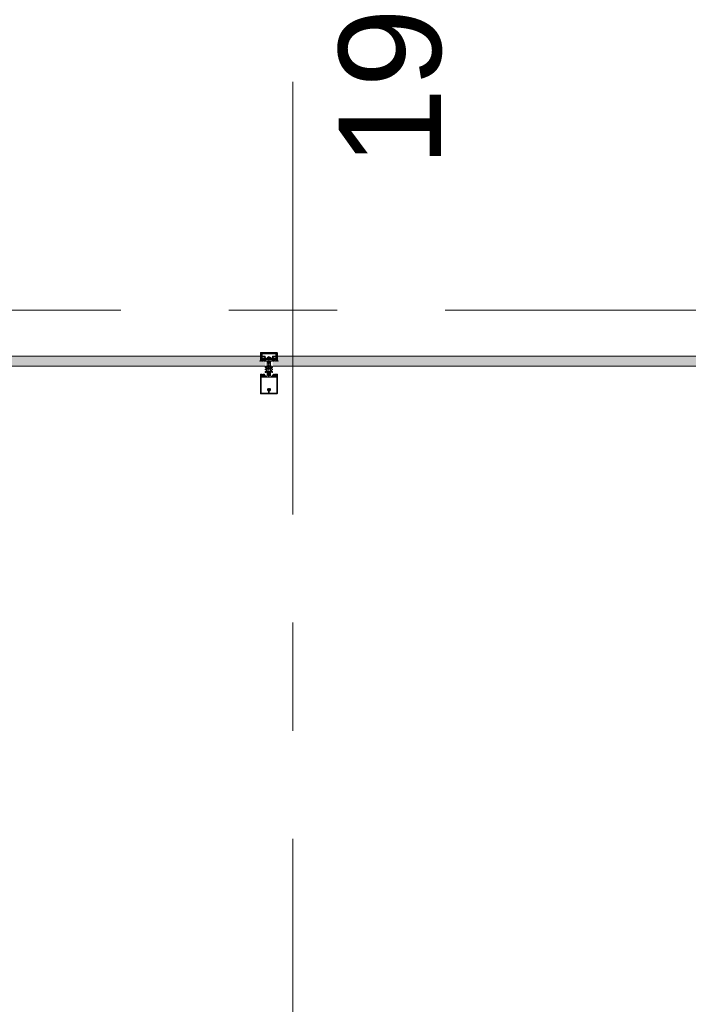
# Model space of a CAD drawing. Header units: centimetres. Extents: x -2424 to 2319, y 5 to 3760.
# Tile 111 of 117: x 1094 to 1291, y 3330 to 3619. Entities that reach past the tile are written whole.
import ezdxf

# ---------------------------------------------------------------- set-up
doc = ezdxf.new("R2010")
doc.units = ezdxf.units.CM
doc.linetypes.add('Oś', pattern=[222.25, 127, -31.75, 31.75, -31.75])
for name, color, linetype, lineweight in [('A-DETL-GENF', 92, 'Continuous', 9), ('A-GLAZ-CURT', 52, 'Continuous', 13), ('S-GRID', 1, 'Continuous', 13), ('S-GRID-IDEN', 1, 'Continuous', 13)]:
    doc.layers.add(name, color=color, linetype=linetype, lineweight=lineweight)
doc.styles.add('Arial_5', font='arial.ttf', dxfattribs={"height": 30})

msp = doc.modelspace()

# ---------------------------------------------------------------- hatches: boundary and pattern name
at = {"layer": 'A-GLAZ-CURT', "lineweight": 9}
for points in [[(1166.28, 3516.83), (1166.28, 3518.33), (1164.88, 3518.33), (1164.88, 3519.83), (1029.88, 3519.83), (1029.88, 3518.33), (1028.48, 3518.33), (1028.48, 3516.83), (1164.88, 3516.83)], [(1306.28, 3516.83), (1306.28, 3518.33), (1304.88, 3518.33), (1304.88, 3519.83), (1169.88, 3519.83), (1169.88, 3518.33), (1168.48, 3518.33), (1168.48, 3516.83), (1304.88, 3516.83)]]:
    msp.add_hatch(color=251, dxfattribs=at).paths.add_polyline_path(points, flags=0)

# ---------------------------------------------------------------- linework, layer by layer
at = {"layer": 'A-DETL-GENF', "color": 251, "lineweight": 9, "extrusion": (0, 0, -1)}
for p, q in [((1164.78, 3518.33), (1164.69, 3518.33)), ((1169.73, 3520.83), (1165.03, 3520.83)), ((1165.03, 3519.36), (1165.23, 3519.79)), ((1165.06, 3519.92), (1165.34, 3519.92)), ((1165.2, 3518.34), (1165.11, 3518.5)), ((1169.51, 3520.52), (1165.24, 3520.52)), ((1165.25, 3520.67), (1169.5, 3520.67)), ((1165.32, 3519.58), (1165.25, 3519.41)), ((1165.3, 3518.43), (1165.25, 3518.34)), ((1165.28, 3519.82), (1166.24, 3519.82)), ((1165.37, 3518.81), (1165.43, 3518.81)), ((1165.5, 3518.75), (1165.37, 3518.75)), ((1165.42, 3518.34), (1165.37, 3518.43)), ((1165.4, 3519.08), (1165.48, 3519.18)), ((1165.4, 3518.64), (1165.43, 3518.68)), ((1166.03, 3519.64), (1165.41, 3519.64)), ((1165.52, 3518.43), (1165.47, 3518.34)), ((1165.54, 3519.02), (1165.54, 3518.9)), ((1165.55, 3518.7), (1165.55, 3518.69)), ((1165.71, 3519.07), (1165.59, 3519.07)), ((1165.59, 3518.85), (1165.61, 3518.85)), ((1165.59, 3518.67), (1165.61, 3518.68)), ((1165.64, 3518.34), (1165.59, 3518.43)), ((1165.64, 3518.86), (1165.73, 3519.02)), ((1165.66, 3519.13), (1165.89, 3519.13)), ((1165.66, 3518.66), (1165.66, 3518.65)), ((1165.74, 3518.43), (1165.69, 3518.34)), ((1165.71, 3518.63), (1165.72, 3518.65)), ((1165.77, 3518.64), (1165.78, 3518.63)), ((1165.86, 3518.34), (1165.81, 3518.43)), ((1165.82, 3519.02), (1165.91, 3518.86)), ((1165.83, 3518.63), (1165.84, 3518.65)), ((1165.97, 3519.07), (1165.85, 3519.07)), ((1165.89, 3518.66), (1165.9, 3518.65)), ((1165.96, 3518.43), (1165.91, 3518.34)), ((1165.94, 3518.85), (1165.97, 3518.85)), ((1165.95, 3518.66), (1165.95, 3518.68)), ((1166, 3518.7), (1166.01, 3518.69)), ((1166.02, 3518.9), (1166.02, 3519.02)), ((1166.08, 3518.34), (1166.03, 3518.43)), ((1166.07, 3519.18), (1166.15, 3519.08)), ((1166.13, 3518.81), (1166.19, 3518.81)), ((1166.18, 3518.42), (1166.13, 3518.34)), ((1166.3, 3518.34), (1166.25, 3518.42)), ((1166.29, 3519.77), (1166.39, 3519.17)), ((1166.42, 3519.14), (1167.35, 3519.14)), ((1167.78, 3519.36), (1166.97, 3519.36)), ((1167.08, 3517.83), (1167.08, 3518.04)), ((1167.15, 3519.51), (1167.6, 3519.51)), ((1167.38, 3519.81), (1167.38, 3513.65)), ((1167.4, 3519.14), (1168.33, 3519.14)), ((1167.68, 3517.83), (1167.68, 3518.04)), ((1168.36, 3519.17), (1168.47, 3519.77)), ((1168.45, 3518.34), (1168.5, 3518.42)), ((1168.52, 3519.82), (1169.48, 3519.82)), ((1168.63, 3518.81), (1168.56, 3518.81)), ((1168.57, 3518.42), (1168.62, 3518.34)), ((1168.68, 3519.18), (1168.6, 3519.08)), ((1168.67, 3518.34), (1168.72, 3518.43)), ((1169.34, 3519.64), (1168.72, 3519.64)), ((1168.74, 3518.9), (1168.74, 3519.02)), ((1168.76, 3518.7), (1168.74, 3518.69)), ((1168.79, 3519.07), (1168.91, 3519.07)), ((1168.81, 3518.85), (1168.79, 3518.85)), ((1168.79, 3518.43), (1168.84, 3518.34)), ((1168.8, 3518.66), (1168.8, 3518.68)), ((1168.93, 3519.02), (1168.84, 3518.86)), ((1168.86, 3518.66), (1168.85, 3518.65)), ((1169.09, 3519.13), (1168.86, 3519.13)), ((1168.89, 3518.34), (1168.94, 3518.43)), ((1168.92, 3518.63), (1168.91, 3518.65)), ((1168.98, 3518.64), (1168.97, 3518.63)), ((1169.01, 3518.43), (1169.06, 3518.34)), ((1169.11, 3518.86), (1169.02, 3519.02)), ((1169.04, 3518.63), (1169.03, 3518.65)), ((1169.05, 3519.07), (1169.17, 3519.07)), ((1169.1, 3518.66), (1169.09, 3518.65)), ((1169.11, 3518.34), (1169.16, 3518.43)), ((1169.17, 3518.85), (1169.14, 3518.85)), ((1169.16, 3518.67), (1169.14, 3518.68)), ((1169.2, 3518.7), (1169.2, 3518.69)), ((1169.22, 3519.02), (1169.22, 3518.9)), ((1169.23, 3518.43), (1169.28, 3518.34)), ((1169.26, 3518.75), (1169.39, 3518.75)), ((1169.35, 3519.08), (1169.27, 3519.18)), ((1169.35, 3518.64), (1169.32, 3518.68)), ((1169.39, 3518.81), (1169.33, 3518.81)), ((1169.33, 3518.34), (1169.38, 3518.43)), ((1169.42, 3519.92), (1169.7, 3519.92)), ((1169.51, 3519.41), (1169.43, 3519.58)), ((1169.45, 3518.43), (1169.5, 3518.34)), ((1169.52, 3519.79), (1169.72, 3519.36)), ((1169.55, 3518.34), (1169.64, 3518.5)), ((1169.98, 3518.33), (1170.06, 3518.33)), ((1166.61, 3516.85), (1166.34, 3516.69)), ((1166.6, 3516.12), (1166.34, 3515.97)), ((1166.6, 3515.39), (1166.34, 3515.24)), ((1166.46, 3516.48), (1166.55, 3516.53)), ((1166.46, 3515.75), (1166.55, 3515.8)), ((1166.46, 3515.02), (1166.85, 3515.24)), ((1166.63, 3516.48), (1166.63, 3516.16)), ((1166.63, 3515.76), (1166.63, 3515.43)), ((1166.83, 3516.86), (1166.64, 3516.86)), ((1166.88, 3515.29), (1166.88, 3516.81)), ((1166.88, 3514.05), (1166.88, 3515.18)), ((1166.93, 3515.23), (1167.03, 3515.23)), ((1167.74, 3515.23), (1167.83, 3515.23)), ((1167.88, 3515.29), (1167.88, 3516.81)), ((1167.88, 3515.18), (1167.88, 3514.05)), ((1168.29, 3515.02), (1167.9, 3515.24)), ((1167.93, 3516.86), (1168.11, 3516.86)), ((1168.13, 3516.48), (1168.13, 3516.16)), ((1168.13, 3515.76), (1168.13, 3515.43)), ((1168.14, 3516.85), (1168.41, 3516.69)), ((1168.15, 3516.12), (1168.41, 3515.97)), ((1168.15, 3515.39), (1168.41, 3515.24)), ((1168.29, 3516.48), (1168.2, 3516.53)), ((1168.29, 3515.75), (1168.2, 3515.8)), ((1164.88, 3508.94), (1164.88, 3513.54)), ((1165.03, 3514.41), (1164.9, 3514.41)), ((1165.01, 3514.52), (1164.91, 3514.52)), ((1165.29, 3514.3), (1165.07, 3514.4)), ((1165.09, 3508.94), (1165.09, 3513.54)), ((1165.16, 3514.07), (1165.12, 3514.05)), ((1165.12, 3514), (1165.24, 3513.9)), ((1165.47, 3514.41), (1165.33, 3514.46)), ((1165.33, 3514.05), (1165.66, 3514.05)), ((1165.35, 3513.91), (1165.36, 3513.92)), ((1165.4, 3513.94), (1165.59, 3513.94)), ((1165.66, 3514.25), (1165.44, 3514.25)), ((1165.58, 3514.51), (1165.53, 3514.43)), ((1165.68, 3514.43), (1165.63, 3514.51)), ((1165.63, 3513.92), (1165.64, 3513.91)), ((1165.71, 3514.09), (1165.71, 3514.2)), ((1165.8, 3514.51), (1165.75, 3514.43)), ((1165.75, 3513.9), (1165.88, 3514)), ((1165.87, 3514.05), (1165.84, 3514.07)), ((1165.9, 3514.43), (1165.85, 3514.51)), ((1166.02, 3514.51), (1165.97, 3514.43)), ((1167.19, 3514.43), (1167.17, 3514.42)), ((1167.17, 3514.4), (1167.19, 3514.39)), ((1167.2, 3514.37), (1167.2, 3514.23)), ((1167.3, 3514.06), (1167.33, 3514.04)), ((1167.45, 3514.06), (1167.43, 3514.04)), ((1167.55, 3514.37), (1167.55, 3514.23)), ((1167.56, 3514.43), (1167.59, 3514.42)), ((1167.59, 3514.4), (1167.56, 3514.39)), ((1168.73, 3514.51), (1168.78, 3514.43)), ((1168.85, 3514.43), (1168.9, 3514.51)), ((1168.88, 3514.05), (1168.91, 3514.07)), ((1169, 3513.9), (1168.88, 3514)), ((1168.95, 3514.51), (1169, 3514.43)), ((1169.05, 3514.09), (1169.05, 3514.2)), ((1169.07, 3514.43), (1169.12, 3514.51)), ((1169.09, 3514.25), (1169.32, 3514.25)), ((1169.42, 3514.05), (1169.09, 3514.05)), ((1169.12, 3513.92), (1169.11, 3513.91)), ((1169.35, 3513.94), (1169.16, 3513.94)), ((1169.17, 3514.51), (1169.22, 3514.43)), ((1169.28, 3514.41), (1169.42, 3514.46)), ((1169.4, 3513.91), (1169.39, 3513.92)), ((1169.46, 3514.3), (1169.69, 3514.4)), ((1169.64, 3514), (1169.51, 3513.9)), ((1169.6, 3514.07), (1169.63, 3514.05)), ((1169.67, 3508.94), (1169.67, 3513.54)), ((1169.73, 3514.41), (1169.86, 3514.41)), ((1169.75, 3514.52), (1169.85, 3514.52)), ((1169.88, 3508.94), (1169.88, 3513.54)), ((1164.88, 3508.88), (1164.88, 3510.53)), ((1167.26, 3510.07), (1167.26, 3510.2)), ((1167.26, 3509.72), (1167.26, 3509.78)), ((1167.28, 3509.45), (1167.28, 3508.99)), ((1167.48, 3508.99), (1167.48, 3509.45)), ((1167.5, 3510.2), (1167.5, 3510.07)), ((1167.5, 3509.78), (1167.5, 3509.72)), ((1169.88, 3510.53), (1169.88, 3508.87)), ((1169.74, 3508.73), (1165.03, 3508.73))]:
    msp.add_line(p, q, dxfattribs=at)
at = {"layer": 'A-DETL-GENF', "color": 251, "lineweight": 9, "extrusion": (0, 0, -1), "flags": 128}
for points in [[(-1164.88, 3520.68), (-1164.88, 3518.83), (-1164.99, 3518.83), (-1165.1, 3519.18)], [(-1164.9, 3518.54), (-1164.9, 3518.81), (-1165.31, 3518.81)], [(-1165.39, 3519.97), (-1165.39, 3520.32), (-1165.26, 3520.32), (-1165.26, 3520.05), (-1165.01, 3520.05), (-1165.01, 3520.68), (-1169.75, 3520.68), (-1169.75, 3520.05), (-1169.5, 3520.05), (-1169.5, 3520.32), (-1169.37, 3520.32), (-1169.37, 3519.97)], [(-1165.04, 3519.33), (-1165.04, 3519.43), (-1165.01, 3519.55), (-1165.01, 3519.86)], [(-1165.32, 3519.26), (-1165.24, 3518.97), (-1165.43, 3518.97), (-1165.43, 3518.91), (-1165.35, 3518.83), (-1165.03, 3518.83), (-1165.13, 3519.2)], [(-1165.19, 3520.47), (-1165.19, 3520.11), (-1165.05, 3520.11), (-1165.05, 3520.47)], [(-1165.46, 3518.99), (-1165.46, 3519.01), (-1165.41, 3519.03)], [(-1166.17, 3518.75), (-1166.05, 3518.75), (-1166.05, 3518.72), (-1166.18, 3518.74)], [(-1166.15, 3519.03), (-1166.1, 3519.01), (-1166.1, 3518.99)], [(-1168.62, 3519.55), (-1168.52, 3518.97), (-1168.63, 3518.97), (-1168.63, 3518.91), (-1168.55, 3518.83), (-1166.21, 3518.83), (-1166.13, 3518.91), (-1166.13, 3518.97), (-1166.24, 3518.97), (-1166.13, 3519.55)], [(-1166.26, 3518.81), (-1166.4, 3518.81), (-1166.4, 3518.42), (-1166.35, 3518.34)], [(-1167.9, 3519.3), (-1167.92, 3519.15), (-1166.84, 3519.15), (-1166.86, 3519.3)], [(-1167.18, 3518.22), (-1167.18, 3518.33), (-1166.88, 3518.33), (-1166.88, 3515.26), (-1167.2, 3515.26), (-1167.2, 3514.45)], [(-1167.58, 3518.22), (-1167.58, 3518.33), (-1167.88, 3518.33), (-1167.88, 3515.26), (-1167.55, 3515.26), (-1167.55, 3514.45)], [(-1168.49, 3518.81), (-1168.36, 3518.81), (-1168.36, 3518.42), (-1168.4, 3518.34)], [(-1168.58, 3518.75), (-1168.7, 3518.75), (-1168.7, 3518.72), (-1168.57, 3518.74)], [(-1168.61, 3519.03), (-1168.66, 3519.01), (-1168.66, 3518.99)], [(-1169.3, 3518.99), (-1169.3, 3519.01), (-1169.35, 3519.03)], [(-1169.63, 3519.2), (-1169.73, 3518.83), (-1169.41, 3518.83), (-1169.33, 3518.91), (-1169.33, 3518.97), (-1169.51, 3518.97), (-1169.43, 3519.26)], [(-1169.86, 3518.54), (-1169.86, 3518.81), (-1169.45, 3518.81)], [(-1169.7, 3520.47), (-1169.7, 3520.11), (-1169.56, 3520.11), (-1169.56, 3520.47)], [(-1169.65, 3519.18), (-1169.77, 3518.83), (-1169.88, 3518.83), (-1169.88, 3520.68)], [(-1169.75, 3519.87), (-1169.75, 3519.55), (-1169.72, 3519.43), (-1169.72, 3519.33)], [(-1167.11, 3517.75), (-1167.38, 3517.53), (-1167.38, 3517.23), (-1167.18, 3517.23), (-1167.18, 3517.03), (-1167.28, 3517.03), (-1167.28, 3516.86), (-1167.18, 3516.86), (-1167.18, 3516.66), (-1167.38, 3516.66), (-1167.38, 3516.5), (-1167.18, 3516.5), (-1167.18, 3516.3), (-1167.28, 3516.3), (-1167.28, 3516.13), (-1167.18, 3516.13), (-1167.18, 3515.93), (-1167.38, 3515.93), (-1167.38, 3514.03), (-1167.38, 3515.93), (-1167.58, 3515.93), (-1167.58, 3516.13), (-1167.48, 3516.13), (-1167.48, 3516.3), (-1167.58, 3516.3), (-1167.58, 3516.5), (-1167.38, 3516.5), (-1167.38, 3516.66), (-1167.58, 3516.66), (-1167.58, 3516.86), (-1167.48, 3516.86), (-1167.48, 3517.03), (-1167.58, 3517.03), (-1167.58, 3517.23), (-1167.38, 3517.23), (-1167.38, 3517.53), (-1167.64, 3517.75)], [(-1167.13, 3515.13), (-1167.13, 3515.04), (-1167.18, 3515.01), (-1167.18, 3514.88), (-1167.13, 3514.86), (-1167.18, 3514.83), (-1167.18, 3514.7), (-1167.13, 3514.68), (-1167.18, 3514.65), (-1167.18, 3514.52), (-1167.13, 3514.5), (-1167.18, 3514.47), (-1167.18, 3514.34), (-1167.13, 3514.32), (-1167.18, 3514.29), (-1167.18, 3514.16), (-1167.13, 3514.14), (-1167.18, 3514.11), (-1167.18, 3514.07), (-1167.29, 3513.88)], [(-1167.46, 3513.88), (-1167.58, 3514.07), (-1167.58, 3514.2), (-1167.63, 3514.23), (-1167.58, 3514.25), (-1167.58, 3514.38), (-1167.63, 3514.41), (-1167.58, 3514.43), (-1167.58, 3514.56), (-1167.63, 3514.59), (-1167.58, 3514.61), (-1167.58, 3514.74), (-1167.63, 3514.77), (-1167.58, 3514.79), (-1167.58, 3514.92), (-1167.63, 3514.95), (-1167.58, 3514.97), (-1167.58, 3515.1), (-1167.63, 3515.13)], [(-1164.88, 3514.39), (-1164.88, 3514.25), (-1165.08, 3514.25), (-1165.13, 3514.26)], [(-1164.88, 3513.43), (-1164.88, 3514.23), (-1165.07, 3514.23), (-1165.15, 3514.15), (-1165.15, 3514.09), (-1165.03, 3514.09), (-1165.03, 3513.86), (-1165.47, 3513.86)], [(-1165.09, 3513.43), (-1165.09, 3513.63), (-1169.67, 3513.63), (-1169.67, 3513.43)], [(-1165.52, 3513.86), (-1165.97, 3513.86), (-1165.97, 3514.09), (-1165.85, 3514.09), (-1165.85, 3514.15), (-1165.93, 3514.23), (-1166.29, 3514.23), (-1166.29, 3514.11), (-1166.17, 3514.11), (-1166.17, 3513.9), (-1166.73, 3513.9)], [(-1165.86, 3514.26), (-1165.92, 3514.25), (-1166.12, 3514.25), (-1166.12, 3514.44), (-1166.07, 3514.51)], [(-1168.03, 3513.9), (-1168.59, 3513.9), (-1168.59, 3514.11), (-1168.47, 3514.11), (-1168.47, 3514.23), (-1168.83, 3514.23), (-1168.91, 3514.15), (-1168.91, 3514.09), (-1168.79, 3514.09), (-1168.79, 3513.86), (-1169.23, 3513.86)], [(-1168.89, 3514.26), (-1168.84, 3514.25), (-1168.64, 3514.25), (-1168.64, 3514.44), (-1168.68, 3514.51)], [(-1169.28, 3513.86), (-1169.73, 3513.86), (-1169.73, 3514.09), (-1169.61, 3514.09), (-1169.61, 3514.15), (-1169.69, 3514.23), (-1169.88, 3514.23), (-1169.88, 3513.43)], [(-1169.88, 3514.39), (-1169.88, 3514.25), (-1169.67, 3514.25), (-1169.62, 3514.26)], [(-1167.23, 3508.94), (-1165.09, 3508.94), (-1165.09, 3510.53)], [(-1169.67, 3510.53), (-1169.67, 3508.94), (-1167.53, 3508.94)]]:
    msp.add_lwpolyline(points, dxfattribs=at)
for points in [[(-1168.35, 3518.37), (-1166.41, 3518.37), (-1166.41, 3518.82), (-1168.35, 3518.82)], [(-1168.35, 3518.33), (-1166.41, 3518.33), (-1166.41, 3518.37), (-1168.35, 3518.37)]]:
    msp.add_lwpolyline(points, close=True, dxfattribs=at)
at = {"layer": 'A-DETL-GENF', "color": 251, "lineweight": 9, "extrusion": (0, 0, -1)}
for centre, radius, start, end in [((-1164.69, 3518.36), 0.03, 269.9022, 81.6433), ((-1164.64, 3518.67), 0.286, 207.5921, 261.6433), ((-1164.78, 3518.53), 0.2, 260.4545, 269.9022), ((-1164.76, 3518.62), 0.291, 205.3637, 260.4545), ((-1165.03, 3520.68), 0.15, 359.9938, 90.0062), ((-1165.06, 3519.86), 0.0512, 0.5709, 88.6482), ((-1165.09, 3519.33), 0.06, 278.4417, 25), ((-1165.07, 3518.47), 0.05, 25.3637, 150.1649), ((-1165.11, 3519.33), 0.07, 300.0064, 0), ((-1165.25, 3520.47), 0.2, 359.9718, 90.0352), ((-1165.04, 3519.21), 0.07, 120.0064, 198), ((-1165.07, 3519.22), 0.06, 98.4417, 195), ((-1165.24, 3520.47), 0.0499, 359.8796, 90.0225), ((-1165.23, 3518.36), 0.03, 210.7154, 330.1649), ((-1165.28, 3519.77), 0.05, 25, 90), ((-1165.3, 3519.39), 0.06, 288.8192, 25), ((-1165.26, 3519.28), 0.06, 108.8192, 195), ((-1165.37, 3518.68), 0.065, 270, 90), ((-1165.34, 3518.4), 0.0417, 35.132, 144.868), ((-1165.34, 3518.81), 0.03, 180, 0), ((-1165.41, 3519.54), 0.1, 25, 90), ((-1165.34, 3519.97), 0.05, 180, 270.0001), ((-1165.37, 3518.66), 0.04, 209.9937, 270), ((-1165.42, 3519.06), 0.03, 300.0049, 39.9897), ((-1165.45, 3518.36), 0.03, 210.5887, 329.5346), ((-1165.43, 3518.84), 0.03, 180.0185, 269.0948), ((-1165.52, 3518.63), 0.1, 30.0023, 89.1728), ((-1165.76, 3518.91), 0.314, 345.4979, 14.5021), ((-1165.54, 3519.13), 0.08, 39.9967, 157.3844), ((-1165.5, 3518.7), 0.05, 90, 125.0779), ((-1165.52, 3518.7), 0.0339, 89.1783, 176.9975), ((-1165.78, 3519.1), 0.44, 234.1588, 305.0779), ((-1165.56, 3518.4), 0.0415, 35.012, 144.988), ((-1165.59, 3519.02), 0.05, 359.9899, 90.0101), ((-1165.59, 3518.9), 0.05, 269.9897, 0.0103), ((-1165.58, 3518.69), 0.0272, 240.011, 356.9853), ((-1165.61, 3518.88), 0.03, 209.9936, 270.0121), ((-1165.62, 3518.65), 0.0316, 60.007, 161.9967), ((-1165.66, 3519.18), 0.05, 270.0003, 337.3776), ((-1165.67, 3518.36), 0.03, 210.1448, 329.5346), ((-1165.69, 3518.65), 0.03, 225.0005, 342.0009), ((-1165.71, 3519.04), 0.03, 89.9936, 210.0024), ((-1165.75, 3518.62), 0.0316, 44.991, 147.0104), ((-1165.78, 3518.4), 0.043, 37.8436, 143.8234), ((-1165.81, 3518.65), 0.03, 210.0003, 326.9985), ((-1165.85, 3519.04), 0.03, 330.0027, 90.0013), ((-1165.87, 3518.63), 0.0316, 30.0026, 131.9974), ((-1165.89, 3518.36), 0.03, 210.3449, 329.5346), ((-1165.89, 3519.18), 0.05, 202.6209, 270.0012), ((-1165.92, 3518.67), 0.03, 194.9955, 312.0028), ((-1165.94, 3518.88), 0.03, 269.9893, 330.005), ((-1166.01, 3519.13), 0.08, 22.6228, 139.9969), ((-1165.98, 3518.67), 0.03, 15.0015, 116.9968), ((-1166, 3518.4), 0.0419, 35.4665, 144.6999), ((-1165.97, 3519.02), 0.05, 90.0092, 179.9908), ((-1165.97, 3518.9), 0.05, 180.009, 269.991), ((-1166.02, 3518.72), 0.03, 180.0112, 296.991), ((-1166.03, 3519.54), 0.1, 90, 170), ((-1166.05, 3518.72), 0.03, 54.1588, 90), ((-1166.11, 3518.36), 0.03, 210.3446, 329.7685), ((-1165.79, 3518.91), 0.314, 165.517, 193.1975), ((-1166.13, 3518.84), 0.03, 270, 13.1975), ((-1166.13, 3519.06), 0.03, 139.9887, 240.0017), ((-1166.17, 3518.78), 0.033, 125.0901, 270), ((-1166.18, 3518.79), 0.05, 187.1737, 270.0088), ((-1166.22, 3518.41), 0.0416, 26.9541, 151.568), ((-1166.26, 3518.78), 0.03, 7.1885, 89.997), ((-1166.24, 3519.77), 0.05, 90, 170), ((-1166.33, 3518.36), 0.03, 209.7965, 330.132), ((-1166.42, 3519.17), 0.03, 270, 350), ((-1167.07, 3519.25), 0.22, 13.9707, 62.728), ((-1167.38, 3518.62), 0.921, 63.7078, 75.8284), ((-1167.18, 3518.04), 0.1, 0, 60), ((-1167.08, 3518.22), 0.1, 180, 240), ((-1167.38, 3519.15), 0.0256, 192.6804, 347.3196), ((-1167.68, 3518.22), 0.1, 300, 0), ((-1167.38, 3518.62), 0.92, 104.1683, 116.293), ((-1167.58, 3518.04), 0.1, 120, 180), ((-1167.68, 3519.25), 0.22, 117.2746, 166.0268), ((-1168.33, 3519.17), 0.03, 190, 270), ((-1168.43, 3518.36), 0.03, 209.868, 330.2035), ((-1168.52, 3519.77), 0.05, 10, 90), ((-1168.49, 3518.78), 0.03, 90.003, 172.8115), ((-1168.54, 3518.41), 0.0416, 28.432, 153.0459), ((-1168.57, 3518.79), 0.05, 269.9912, 352.8263), ((-1168.58, 3518.78), 0.033, 270, 54.9099), ((-1168.62, 3519.06), 0.03, 299.9983, 40.0113), ((-1168.72, 3519.54), 0.1, 10, 90), ((-1168.65, 3518.36), 0.03, 210.2315, 329.6554), ((-1168.63, 3518.84), 0.03, 166.8025, 270), ((-1168.96, 3518.91), 0.314, 346.8025, 14.483), ((-1168.74, 3519.13), 0.08, 40.0031, 157.3772), ((-1168.7, 3518.72), 0.03, 90, 125.8412), ((-1168.73, 3518.72), 0.03, 243.009, 359.9888), ((-1168.98, 3519.1), 0.44, 234.9221, 305.8412), ((-1168.76, 3518.4), 0.0419, 35.3001, 144.5335), ((-1168.79, 3519.02), 0.05, 0.0092, 89.9908), ((-1168.79, 3518.9), 0.05, 270.009, 359.991), ((-1168.77, 3518.67), 0.03, 63.0032, 164.9985), ((-1168.83, 3518.67), 0.03, 227.9972, 345.0045), ((-1168.81, 3518.88), 0.03, 209.995, 270.0107), ((-1168.86, 3519.18), 0.05, 269.9988, 337.3791), ((-1168.87, 3518.36), 0.03, 210.4654, 329.6551), ((-1168.88, 3518.63), 0.0316, 48.0026, 149.9974), ((-1168.91, 3519.04), 0.03, 89.9987, 209.9973), ((-1168.95, 3518.65), 0.03, 213.0015, 329.9997), ((-1168.98, 3518.4), 0.043, 36.1766, 142.1564), ((-1169.01, 3518.62), 0.0316, 32.9896, 135.009), ((-1169.05, 3519.04), 0.03, 329.9976, 90.0064), ((-1169.07, 3518.65), 0.03, 197.9991, 314.9995), ((-1169.09, 3518.36), 0.03, 210.4654, 329.8552), ((-1169.09, 3519.18), 0.05, 202.6224, 269.9997), ((-1169.13, 3518.65), 0.0316, 18.0033, 119.993), ((-1169.14, 3518.88), 0.03, 269.9879, 330.0064), ((-1169.21, 3519.13), 0.08, 22.6156, 140.0033), ((-1169.18, 3518.69), 0.0272, 183.0147, 299.989), ((-1169.2, 3518.4), 0.0415, 35.012, 144.988), ((-1169.17, 3519.02), 0.05, 89.9899, 180.0101), ((-1169.17, 3518.9), 0.05, 179.9897, 270.0103), ((-1169.24, 3518.7), 0.0339, 3.0025, 90.8217), ((-1169.26, 3518.7), 0.05, 54.9221, 90), ((-1169.24, 3518.63), 0.1, 90.8272, 149.9977), ((-1169.31, 3518.36), 0.03, 210.4654, 329.4113), ((-1168.99, 3518.91), 0.314, 165.4979, 194.5021), ((-1169.33, 3518.84), 0.03, 270.9052, 359.9815), ((-1169.34, 3519.54), 0.1, 90, 155), ((-1169.33, 3519.06), 0.03, 140.0103, 239.9951), ((-1169.39, 3518.66), 0.04, 270, 330.0063), ((-1169.42, 3519.97), 0.05, 269.9981, 0.0017), ((-1169.42, 3518.4), 0.0417, 35.132, 144.868), ((-1169.42, 3518.81), 0.03, 180, 0), ((-1169.39, 3518.68), 0.065, 90, 270), ((-1169.49, 3519.28), 0.06, 345, 71.1808), ((-1169.45, 3519.39), 0.06, 155, 251.1808), ((-1169.48, 3519.77), 0.05, 90, 155), ((-1169.5, 3520.47), 0.2, 90.0295, 179.9723), ((-1169.53, 3518.36), 0.03, 209.8351, 329.2846), ((-1169.51, 3520.47), 0.0501, 90.0875, 179.9336), ((-1169.68, 3519.22), 0.06, 345, 81.5583), ((-1169.72, 3519.21), 0.07, 342, 59.9983), ((-1169.68, 3518.47), 0.05, 29.8351, 154.6363), ((-1169.67, 3519.33), 0.06, 155, 261.5583), ((-1169.65, 3519.33), 0.07, 180, 239.9983), ((-1169.7, 3519.87), 0.0498, 89.8262, 180.1735), ((-1169.73, 3520.68), 0.15, 90.0494, 179.9506), ((-1169.99, 3518.62), 0.291, 279.5455, 334.6363), ((-1170.11, 3518.67), 0.286, 278.3567, 332.4079), ((-1169.98, 3518.53), 0.2, 270.0978, 279.5455), ((-1170.06, 3518.36), 0.03, 98.3567, 270.0978), ((-1166.4, 3515.86), 0.125, 240, 60), ((-1166.4, 3516.58), 0.125, 240, 60), ((-1166.4, 3515.13), 0.125, 240, 60), ((-1166.58, 3516.48), 0.05, 60, 180), ((-1166.58, 3515.76), 0.05, 60, 180), ((-1166.58, 3516.16), 0.05, 180, 240), ((-1166.58, 3515.43), 0.05, 180, 240), ((-1166.64, 3516.81), 0.05, 60, 90), ((-1166.83, 3516.81), 0.05, 90, 180), ((-1166.83, 3515.29), 0.05, 180, 240), ((-1166.93, 3515.18), 0.05, 359.9899, 90.0101), ((-1167.03, 3515.13), 0.0999, 89.9704, 180.0296), ((-1167.18, 3517.83), 0.1, 310, 0), ((-1167.75, 3515.1), 0.126, 11.5693, 85.5931), ((-1167.58, 3517.83), 0.1, 180, 230), ((-1167.83, 3515.18), 0.05, 90.9313, 179.9852), ((-1167.93, 3516.81), 0.05, 0, 90), ((-1167.93, 3515.29), 0.05, 300, 0), ((-1168.11, 3516.81), 0.05, 90, 120), ((-1168.18, 3516.48), 0.05, 0, 120), ((-1168.18, 3516.16), 0.05, 300, 0), ((-1168.18, 3515.76), 0.05, 0, 120), ((-1168.18, 3515.43), 0.05, 300, 0), ((-1168.35, 3516.58), 0.125, 120, 300), ((-1168.35, 3515.86), 0.125, 120, 300), ((-1168.35, 3515.13), 0.125, 120, 300), ((-1164.94, 3514.49), 0.059, 268.5974, 14.6036), ((-1164.9, 3514.39), 0.02, 0.0007, 89.9993), ((-1164.91, 3514.5), 0.02, 14.6036, 90), ((-1164.95, 3513.5), 0.933, 89.587, 113.0035), ((-1164.98, 3513.53), 0.997, 91.4989, 110.69), ((-1165.03, 3514.31), 0.1, 90.0001, 114), ((-1165.14, 3514.02), 0.03, 308.5798, 59.9915), ((-1165.14, 3514.23), 0.03, 75.4027, 194.3746), ((-1165.43, 3514.15), 0.277, 346.6587, 14.3746), ((-1165.15, 3514.09), 0.02, 166.6587, 240.0171), ((-1165.29, 3513.96), 0.08, 218.8475, 309.685), ((-1165.44, 3514.1), 0.148, 352.4164, 90.2404), ((-1165.3, 3514.33), 0.0337, 113.0035, 294), ((-1165.34, 3514.1), 0.0496, 272.7559, 339.6878), ((-1165.4, 3513.89), 0.05, 38.8475, 90), ((-1165.49, 3514.45), 0.05, 210.069, 290.536), ((-1165.5, 3513.86), 0.0255, 192.35, 347.65), ((-1165.61, 3514.5), 0.03, 30.0871, 149.9129), ((-1165.59, 3513.89), 0.05, 90, 141.1528), ((-1165.7, 3513.96), 0.08, 230.315, 321.1528), ((-1165.66, 3514.2), 0.0502, 93.3323, 179.7322), ((-1165.66, 3514.1), 0.0499, 189.2263, 266.9893), ((-1165.72, 3514.45), 0.0402, 207.7922, 332.3701), ((-1165.83, 3514.5), 0.0299, 30.122, 155.064), ((-1165.86, 3514.23), 0.03, 345.6254, 104.5942), ((-1165.56, 3514.15), 0.277, 165.6254, 193.341), ((-1165.85, 3514.09), 0.02, 299.9847, 13.341), ((-1165.86, 3514.02), 0.03, 120.0085, 231.4202), ((-1165.94, 3514.45), 0.0414, 208.176, 331.824), ((-1166.05, 3514.5), 0.0301, 30.1258, 149.8742), ((-1166.73, 3514.05), 0.15, 179.9706, 270.0294), ((-1167.17, 3514.41), 0.01, 300.0303, 59.9802), ((-1167.18, 3514.45), 0.02, 180, 239.9802), ((-1167.18, 3514.37), 0.02, 120.0303, 180), ((-1167.4, 3514.23), 0.2, 300, 0), ((-1167.38, 3513.92), 0.1, 208.7984, 331.2016), ((-1167.38, 3514.13), 0.1, 270, 300), ((-1167.38, 3514.13), 0.1, 240, 270), ((-1167.35, 3514.23), 0.2, 180, 240), ((-1167.57, 3514.45), 0.02, 300.0198, 0), ((-1167.57, 3514.37), 0.02, 0, 59.9697), ((-1167.58, 3514.41), 0.01, 120.0198, 239.9697), ((-1168.03, 3514.05), 0.15, 269.9706, 0.0294), ((-1168.7, 3514.5), 0.0301, 30.1258, 149.8742), ((-1168.82, 3514.45), 0.0414, 208.176, 331.824), ((-1168.89, 3514.02), 0.03, 308.5798, 59.9915), ((-1168.9, 3514.23), 0.03, 75.4058, 194.3746), ((-1168.93, 3514.5), 0.0299, 24.936, 149.878), ((-1169.19, 3514.15), 0.277, 346.659, 14.3746), ((-1168.9, 3514.09), 0.02, 166.659, 240.0153), ((-1169.04, 3514.45), 0.0402, 207.6299, 332.2078), ((-1169.05, 3513.96), 0.08, 218.8472, 309.685), ((-1169.1, 3514.2), 0.0502, 0.2678, 86.6677), ((-1169.1, 3514.1), 0.0499, 273.0107, 350.7737), ((-1169.15, 3514.5), 0.03, 30.0871, 149.9129), ((-1169.16, 3513.89), 0.05, 38.8472, 90), ((-1169.26, 3514.45), 0.05, 249.464, 329.931), ((-1169.26, 3513.86), 0.0255, 192.35, 347.65), ((-1169.32, 3514.1), 0.148, 89.7596, 187.5836), ((-1169.35, 3513.89), 0.05, 90, 141.1525), ((-1169.46, 3513.96), 0.08, 230.315, 321.1525), ((-1169.77, 3513.53), 0.997, 69.31, 88.5011), ((-1169.45, 3514.33), 0.0337, 246, 66.9965), ((-1169.42, 3514.1), 0.0496, 200.3122, 267.2441), ((-1169.8, 3513.5), 0.933, 66.9965, 90.413), ((-1169.62, 3514.23), 0.03, 345.6254, 104.5973), ((-1169.32, 3514.15), 0.277, 165.6254, 193.3413), ((-1169.61, 3514.09), 0.02, 299.9829, 13.3413), ((-1169.62, 3514.02), 0.03, 120.0085, 231.4202), ((-1169.73, 3514.31), 0.1, 66, 89.9999), ((-1169.81, 3514.49), 0.059, 165.3964, 271.4026), ((-1169.85, 3514.5), 0.02, 90, 165.3964), ((-1169.86, 3514.39), 0.02, 90.0007, 179.9993), ((-1167.38, 3509.93), 0.45, 287.4982, 51.0552), ((-1167.16, 3510.2), 0.1, 51.0552, 180), ((-1167.38, 3509.93), 0.21, 323.7768, 36.2232), ((-1167.23, 3510.07), 0.03, 180, 310.3193), ((-1167.23, 3509.78), 0.03, 49.6807, 180), ((-1167.23, 3509.45), 0.05, 107.4982, 180), ((-1167.38, 3509.93), 0.24, 240, 300), ((-1167.53, 3509.45), 0.05, 0, 72.583), ((-1167.6, 3510.2), 0.1, 0, 128.9448), ((-1167.53, 3510.07), 0.03, 229.6807, 0), ((-1167.53, 3509.78), 0.03, 0, 130.3193), ((-1167.38, 3509.93), 0.45, 128.9448, 252.583), ((-1167.38, 3509.93), 0.21, 143.7768, 216.2232), ((-1165.03, 3508.88), 0.15, 270.0003, 359.9997), ((-1167.23, 3508.99), 0.05, 180.0077, 269.9923), ((-1167.53, 3508.99), 0.05, 269.9791, 0.0209), ((-1169.73, 3508.88), 0.15, 180.1055, 263.878)]:
    msp.add_arc(centre, radius, start, end, dxfattribs=at)
at = {"layer": 'A-GLAZ-CURT', "color": 251, "lineweight": 9}
for p, q in [((1164.88, 3519.83), (1029.88, 3519.83)), ((1304.88, 3519.83), (1169.88, 3519.83)), ((1028.48, 3516.83), (1166.28, 3516.83)), ((1168.48, 3516.83), (1306.28, 3516.83))]:
    msp.add_line(p, q, dxfattribs=at)
at = {"layer": 'S-GRID', "color": 251, "linetype": 'Oś', "lineweight": 9}
for p, q in [((1174.38, 3600.33), (1174.38, 2843.33)), ((-1225.62, 3533.33), (1983.25, 3533.33))]:
    msp.add_line(p, q, dxfattribs=at)

# ---------------------------------------------------------------- texts
at = {"layer": 'S-GRID-IDEN', "color": 251, "lineweight": 9, "style": 'Arial_5'}
msp.add_text('19', height=30, rotation=90, dxfattribs=at).set_placement((1217.88, 3575.35))

doc.saveas('drawing.dxf')
